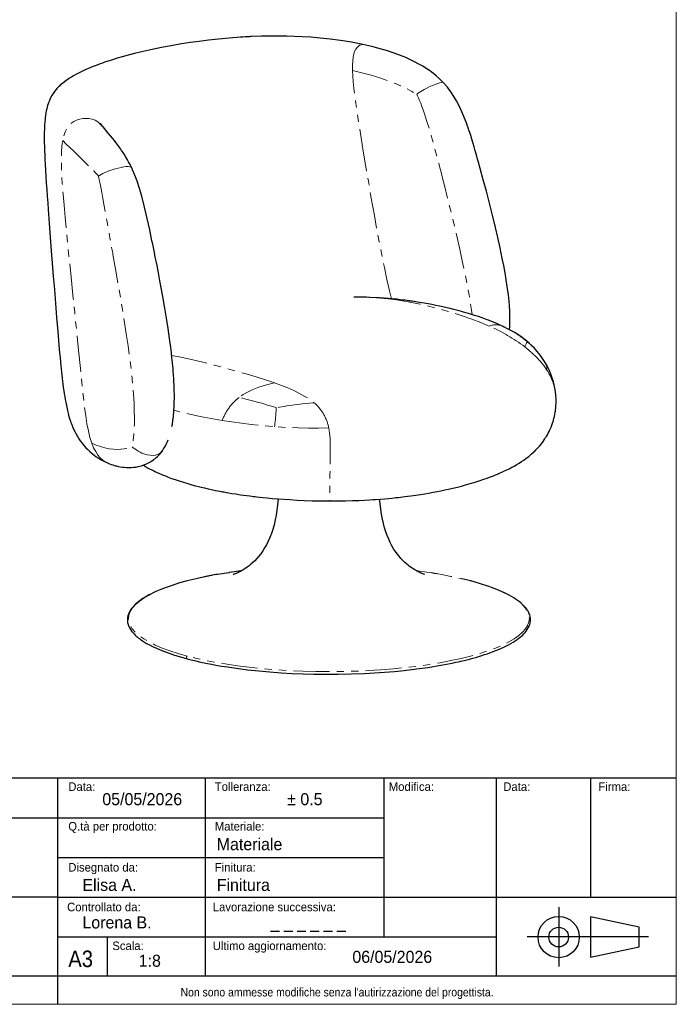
# Model space of a CAD drawing. Header units: millimetres. Extents: x 40 to 3320, y 40 to 2336.
# Tile 4 of 5: x 2397 to 3320, y 40 to 1423. Entities that reach past the tile are written whole.
import ezdxf

# ---------------------------------------------------------------- set-up
doc = ezdxf.new("R2010")
doc.units = ezdxf.units.MM
doc.header["$LTSCALE"] = 8
doc.linetypes.add('PHANTOM', pattern=[12.7, 6.35, -1.27, 1.27, -1.27, 1.27, -1.27])
doc.layers.add('ANNOTAZIONI', color=8, linetype='Continuous')
doc.styles.add('SLDTEXTSTYLE1', font='GOTHIC.TTF', dxfattribs={"width": 0.913})
doc.styles.add('SLDTEXTSTYLE2', font='arial.ttf', dxfattribs={"width": 0.948})

msp = doc.modelspace()

# ---------------------------------------------------------------- linework, layer by layer
at = {"color": 7, "linetype": 'Continuous', "lineweight": 18}
for p, q in [((3320, 40), (3320, 2336)), ((40, 40), (3320, 40))]:
    msp.add_line(p, q, dxfattribs=at)
at = {"color": 7, "linetype": 'Continuous', "lineweight": 25}
for p, q in [((2888.91, 1033.21), (2888.67, 1033.21)), ((3083.73, 988.7), (3076.53, 992.3)), ((3076.55, 992.23), (3077.5, 991.81)), ((3084.09, 988.5), (3083.7, 988.7)), ((3134.69, 942.98), (3134.64, 943.05)), ((2707.38, 649.02), (2708.81, 649.19))]:
    msp.add_line(p, q, dxfattribs=at)
at = {"color": 8, "linetype": 'PHANTOM', "lineweight": 18}
msp.add_line((3030.83, 634.8), (3031.13, 634.7), dxfattribs=at)
at = {"color": 7, "linetype": 'Continuous', "lineweight": 25, "flags": 128}
for points in [[(2879.31, 1388.44), (2863.37, 1391.55), (2847.98, 1394.04), (2833.24, 1395.99), (2819.27, 1397.49), (2806.13, 1398.59), (2793.9, 1399.37), (2782.61, 1399.88), (2772.33, 1400.18), (2764, 1400.31), (2756.51, 1400.34), (2749.67, 1400.3), (2743.03, 1400.21), (2736.59, 1400.05), (2723.13, 1399.56), (2721.44, 1399.48), (2719.76, 1399.39), (2716.96, 1399.25), (2713.69, 1399.07), (2710.44, 1398.87), (2707.23, 1398.67), (2691.22, 1397.45), (2676.21, 1396.04), (2662.25, 1394.5), (2649.25, 1392.87), (2636.6, 1391.1), (2624.26, 1389.21), (2609.92, 1386.78), (2596.11, 1384.2), (2582.87, 1381.5), (2570.24, 1378.7), (2558.28, 1375.82), (2549.2, 1373.47), (2541, 1371.21), (2533.65, 1369.07), (2527.11, 1367.06), (2521.32, 1365.19), (2516.16, 1363.45), (2513.01, 1362.35), (2509.96, 1361.26), (2506.6, 1360.01), (2502.9, 1358.6), (2498.89, 1357.01), (2494.65, 1355.25), (2489.99, 1353.22), (2484.95, 1350.89), (2479.64, 1348.27), (2475.87, 1346.28), (2472.51, 1344.41), (2469.53, 1342.66), (2466.83, 1340.98), (2464.36, 1339.36), (2461.93, 1337.67), (2459.24, 1335.69), (2457.28, 1334.14), (2455.47, 1332.64), (2453.93, 1331.28), (2452.64, 1330.08), (2451.51, 1328.99), (2450.36, 1327.82), (2449.2, 1326.58), (2447.9, 1325.11), (2445.69, 1322.35), (2443.74, 1319.6), (2441.96, 1316.74), (2440.32, 1313.7), (2439.02, 1310.95), (2438.02, 1308.54), (2437.22, 1306.41), (2436.73, 1304.96), (2436.08, 1302.87), (2435.36, 1300.31), (2434.84, 1298.21), (2434.5, 1296.7), (2434.15, 1295.03), (2433.65, 1292.28), (2433.12, 1288.85), (2432.71, 1285.6), (2432.4, 1282.67), (2432.15, 1279.86), (2431.83, 1275.15), (2431.59, 1270.03), (2431.43, 1264.45), (2431.37, 1258.56), (2431.38, 1254.54), (2431.42, 1251.3), (2431.45, 1248.87), (2431.49, 1246.95), (2431.59, 1243.07), (2431.73, 1238.54), (2431.93, 1233.31), (2432.2, 1227.32), (2432.57, 1220.04), (2433.04, 1211.79), (2433.6, 1202.85), (2434.2, 1193.78), (2434.84, 1184.6), (2435.51, 1175.32), (2436.2, 1165.99), (2436.89, 1156.61), (2438.36, 1136.98), (2439.83, 1117.6), (2441.28, 1098.7), (2442.62, 1081.37), (2444.05, 1063.15), (2445.54, 1044.2), (2447.1, 1024.72), (2448.7, 1004.95), (2450.33, 985.2), (2451.39, 972.54), (2452.47, 960.09), (2453.54, 948.29), (2454.57, 937.62), (2455.57, 927.99), (2456.55, 919.33), (2457.5, 911.57), (2458.16, 906.64), (2458.8, 902.08), (2459.43, 897.89), (2460.05, 894.02), (2460.77, 889.81), (2461.51, 885.77), (2462.39, 881.32), (2463.38, 876.74), (2463.94, 874.35), (2464.45, 872.24), (2464.94, 870.31), (2465.61, 867.81), (2466.52, 864.63), (2467.44, 861.65), (2468.25, 859.18), (2468.91, 857.3), (2469.57, 855.5), (2470.48, 853.14), (2471.64, 850.32), (2473.04, 847.2), (2474.2, 844.78), (2475.16, 842.91), (2476.06, 841.22), (2476.92, 839.68), (2477.79, 838.19), (2478.82, 836.49), (2480.01, 834.62), (2482.05, 831.63), (2484.13, 828.83), (2485.99, 826.48), (2487.78, 824.37), (2489.99, 821.93), (2492.5, 819.36), (2495.51, 816.53), (2498.71, 813.78), (2501.56, 811.53), (2504.01, 809.73), (2504.99, 809.06), (2505.9, 808.44), (2506.75, 807.88), (2507.53, 807.37), (2508.25, 806.91), (2509.11, 806.38), (2510.37, 805.62), (2512.08, 804.63), (2514.26, 803.45), (2516.92, 802.11), (2520.05, 800.68)], [(2992.3, 1335.26), (2987.18, 1340.34), (2982.55, 1344.44), (2978.56, 1347.67), (2975.36, 1350.09), (2972.98, 1351.79), (2970.72, 1353.34), (2968.32, 1354.93), (2963.49, 1357.94), (2958.08, 1361.04), (2952.06, 1364.22), (2946.22, 1367.05), (2939.54, 1370.03), (2931.99, 1373.12), (2923.51, 1376.25), (2914.04, 1379.4), (2903.55, 1382.51), (2891.98, 1385.54), (2879.32, 1388.44)], [(3085.45, 987.76), (3085.76, 991.24), (3086.06, 997.58), (3086.13, 1004.83), (3085.9, 1013.09), (3085.3, 1022.47), (3083.88, 1036.63), (3082.31, 1048.36), (3080.88, 1057.65), (3079.16, 1067.71), (3077.31, 1077.77), (3075.36, 1087.7), (3072.17, 1102.91), (3068.94, 1117.46), (3065.75, 1131.2), (3061.54, 1148.57), (3057.28, 1165.51), (3052.95, 1182.18), (3048.62, 1198.46), (3044.31, 1214.29), (3043.46, 1217.38), (3042.31, 1221.54), (3040.64, 1227.54), (3038.99, 1233.42), (3037.35, 1239.16), (3035.76, 1244.61), (3034.3, 1249.53), (3032.5, 1255.46), (3030.92, 1260.5), (3029.56, 1264.71), (3028.43, 1268.12), (3027.82, 1269.94), (3027.3, 1271.45), (3026.8, 1272.91), (3025.98, 1275.23), (3024.81, 1278.46), (3023.28, 1282.55), (3021.37, 1287.42), (3018.61, 1293.97), (3015.21, 1301.32), (3011.07, 1309.3), (3007.38, 1315.59), (3003.1, 1322.06), (2998.12, 1328.64), (2992.3, 1335.26)], [(2555.2, 1213.13), (2552.98, 1217.84), (2551.26, 1221.25), (2549.89, 1223.83), (2548.52, 1226.3), (2547.11, 1228.75), (2545.59, 1231.29), (2543.64, 1234.43), (2541.75, 1237.34), (2540.17, 1239.7), (2538.9, 1241.53), (2537.71, 1243.22), (2536.5, 1244.91), (2535.25, 1246.6), (2533.84, 1248.48), (2532.07, 1250.79), (2529.92, 1253.51), (2527.4, 1256.63), (2524.52, 1260.12), (2521.29, 1263.95), (2517.76, 1268.11), (2513.99, 1272.55)], [(2610.92, 851.78), (2611.5, 854.85), (2612.32, 860.24), (2613.05, 866.44), (2613.63, 873.2), (2614.03, 880.35), (2614.22, 886.75), (2614.28, 891.05), (2614.28, 894.64), (2614.26, 897.52), (2614.21, 900.59), (2614.14, 903.46), (2614.04, 906.7), (2613.9, 910.34), (2613.69, 914.68), (2613.39, 919.89), (2613.15, 923.35), (2612.99, 925.55), (2612.81, 927.95), (2612.6, 930.54), (2612.36, 933.34), (2612.09, 936.35), (2611.61, 941.29), (2611.2, 945.32), (2610.86, 948.42), (2610.62, 950.58), (2610.37, 952.79), (2610.05, 955.55), (2609.66, 958.86), (2609.19, 962.68), (2607.49, 975.52), (2605.5, 989.35), (2603.28, 1003.74), (2600.96, 1017.86), (2598.62, 1031.37), (2596.31, 1044.22), (2594.07, 1056.29), (2591.93, 1067.48), (2589.92, 1077.77), (2588.68, 1084), (2587.5, 1089.89), (2586.16, 1096.46), (2585.73, 1098.6), (2585.27, 1100.83), (2584.8, 1103.14), (2583.81, 1107.91), (2582.8, 1112.79), (2581.76, 1117.77), (2580.69, 1122.84), (2579.59, 1127.98), (2576.09, 1143.83), (2572.33, 1159.77), (2568.3, 1175.29), (2565.08, 1186.31), (2561.75, 1196.51), (2559.5, 1202.71), (2557.27, 1208.32), (2555.08, 1213.39)], [(2555.08, 1213.38), (2555.15, 1213.25), (2555.2, 1213.12)], [(2888.87, 1033.24), (2884.5, 1033.4), (2881.01, 1033.5), (2878.41, 1033.56), (2876.32, 1033.6), (2874.16, 1033.63), (2866.48, 1033.68)], [(2926.92, 1030.46), (2909.27, 1032.07), (2902.57, 1032.54), (2888.87, 1033.24)], [(3077.48, 991.86), (3072.37, 994.26), (3067.77, 996.29), (3063.77, 997.97), (3060.46, 999.31), (3057.88, 1000.32), (3055.91, 1001.08), (3053.89, 1001.84), (3051.76, 1002.62), (3046.92, 1004.35), (3041.68, 1006.13), (3036.14, 1007.93), (3031.8, 1009.29), (3027.69, 1010.52), (3024, 1011.6), (3020.74, 1012.52), (3018.12, 1013.24), (3014.9, 1014.11), (3011.06, 1015.12), (3007.2, 1016.11), (3002.22, 1017.33), (2997.13, 1018.54), (2991.66, 1019.78), (2986.85, 1020.82), (2981.93, 1021.85), (2976.47, 1022.94), (2971.11, 1023.96), (2968.31, 1024.48), (2965.49, 1024.98), (2962.27, 1025.54), (2958.99, 1026.09), (2956.36, 1026.51), (2953.76, 1026.93), (2951.28, 1027.3), (2948.61, 1027.7), (2946.49, 1028.01), (2944.94, 1028.23), (2943.57, 1028.42), (2941.55, 1028.69), (2938.88, 1029.04), (2935.55, 1029.46), (2931.56, 1029.94), (2926.92, 1030.46)], [(2832.96, 747.17), (2844.43, 747.21), (2855.03, 747.37), (2864.73, 747.63), (2873.53, 747.96), (2881.43, 748.33), (2888.44, 748.73), (2893.11, 749.02), (2897.28, 749.31), (2903.99, 749.81), (2910.28, 750.34), (2915.57, 750.82), (2919.9, 751.24), (2923.27, 751.59), (2925.79, 751.86), (2929.23, 752.24), (2932.44, 752.61), (2935.43, 752.96), (2938.35, 753.32), (2942.16, 753.81), (2946.97, 754.45), (2953.79, 755.42), (2960.35, 756.41), (2966.24, 757.36), (2971.49, 758.25), (2977.97, 759.4), (2983.54, 760.45), (2988.69, 761.47), (2994.54, 762.68), (2999.78, 763.82), (3005.83, 765.19), (3012.13, 766.7), (3017.77, 768.13), (3023.65, 769.69), (3030.25, 771.55), (3036.99, 773.55), (3042.84, 775.4), (3048.12, 777.15), (3053.97, 779.2), (3057.24, 780.39), (3060.01, 781.44), (3062.79, 782.52), (3065.66, 783.67), (3068.54, 784.85), (3071.6, 786.16), (3075.52, 787.89), (3078.53, 789.28), (3080.59, 790.26), (3082.55, 791.22), (3085.14, 792.52), (3087.25, 793.61), (3088.95, 794.52), (3090.29, 795.24), (3091.82, 796.09), (3095.71, 798.33), (3099.11, 800.4), (3102.26, 802.42), (3105.54, 804.65), (3108.95, 807.11), (3112.46, 809.82), (3115.99, 812.76), (3119.05, 815.49), (3120.93, 817.27), (3122.44, 818.77), (3124.02, 820.4), (3125.83, 822.34), (3127.91, 824.72), (3130.27, 827.59), (3132.72, 830.82), (3134.21, 832.94), (3135.3, 834.55), (3136.3, 836.1), (3137.44, 837.95), (3138.69, 840.1), (3139.96, 842.42), (3141.19, 844.82), (3142.29, 847.13), (3143.09, 848.92), (3143.9, 850.84), (3144.99, 853.62), (3145.97, 856.37), (3146.8, 858.94), (3147.46, 861.16), (3147.96, 863.03), (3148.65, 865.85), (3149.31, 869), (3149.85, 872.06), (3150.05, 873.41), (3150.27, 875.03), (3150.55, 877.43), (3150.82, 880.6), (3151.01, 884.56), (3151.03, 889.3)], [(2520.06, 800.68), (2522.97, 799.48), (2525.56, 798.52), (2527.83, 797.76), (2529.78, 797.17), (2531.39, 796.72), (2532.82, 796.36), (2535.34, 795.79), (2538.23, 795.24), (2541.44, 794.76), (2544.06, 794.48), (2546.29, 794.32), (2548.24, 794.24), (2550.62, 794.22), (2553.56, 794.3), (2556.94, 794.55), (2559.54, 794.87), (2561.76, 795.23), (2563.58, 795.59), (2565.52, 796.04), (2568.07, 796.73), (2571.18, 797.75), (2574.19, 798.94), (2576.86, 800.16), (2579.93, 801.8), (2582.53, 803.38), (2584.76, 804.91), (2585.75, 805.65), (2586.71, 806.39), (2588.24, 807.65), (2590.46, 809.65), (2593.25, 812.52), (2596.49, 816.41)], [(2570.38, 797.49), (2570.73, 797.28), (2576.67, 793.93), (2580.47, 791.92), (2583.8, 790.25), (2587, 788.7), (2590.19, 787.21), (2593.57, 785.7), (2597.57, 783.98), (2601.72, 782.27), (2605.61, 780.74), (2610.44, 778.93), (2615.36, 777.17), (2620.87, 775.3), (2626.92, 773.37), (2633.23, 771.47), (2638.96, 769.85), (2643.96, 768.51), (2648.26, 767.4), (2652.16, 766.44), (2656.59, 765.39), (2661.93, 764.18), (2668.41, 762.79), (2672.22, 762.02), (2675.61, 761.35), (2678.33, 760.83), (2680.37, 760.44), (2681.98, 760.14), (2683.72, 759.83), (2687.08, 759.23), (2690.88, 758.58), (2695.3, 757.85), (2700.8, 756.98), (2707.42, 755.99), (2711.55, 755.41), (2716.04, 754.8), (2720.25, 754.26), (2723.37, 753.87), (2725.06, 753.66), (2726.05, 753.54), (2726.74, 753.46), (2727.78, 753.34), (2730.41, 753.03), (2734.12, 752.62), (2738.92, 752.1), (2744.84, 751.51), (2751.87, 750.85), (2760.05, 750.16), (2767.97, 749.56), (2776.73, 748.98), (2786.34, 748.44), (2796.78, 747.95), (2808.04, 747.56), (2820.11, 747.29), (2832.96, 747.17)], [(2760.26, 750.15), (2759.5, 741.92), (2758.55, 734.28), (2757.42, 727.18), (2756.12, 720.54), (2754.48, 713.64), (2752.65, 707.22), (2750.64, 701.24), (2748.47, 695.66), (2746.15, 690.46), (2743.7, 685.61), (2741.13, 681.09), (2738.45, 676.89), (2735.71, 673.01), (2732.91, 669.45), (2730.09, 666.18), (2727.28, 663.22), (2724.52, 660.56), (2721.84, 658.19), (2719.28, 656.1), (2716.86, 654.28), (2714.61, 652.71), (2712.36, 651.26), (2709.65, 649.65), (2707.13, 648.27), (2704.85, 647.12), (2702.83, 646.17), (2701.1, 645.42), (2699.67, 644.83), (2698.55, 644.4), (2697.74, 644.11), (2697.25, 643.95), (2697.08, 643.89), (2697.08, 643.89)], [(2966.03, 643.89), (2966.03, 643.89), (2965.88, 643.94), (2965.44, 644.09), (2964.73, 644.34), (2963.74, 644.71), (2962.49, 645.22), (2960.97, 645.86), (2959.2, 646.67), (2957.2, 647.64), (2954.97, 648.81), (2952.54, 650.18), (2949.94, 651.77), (2947.2, 653.6), (2945.09, 655.13), (2942.83, 656.89), (2940.45, 658.89), (2937.98, 661.12), (2935.43, 663.62), (2932.85, 666.37), (2930.24, 669.4), (2927.64, 672.7), (2925.08, 676.27), (2922.57, 680.12), (2920.14, 684.26), (2917.82, 688.68), (2915.61, 693.4), (2913.52, 698.42), (2911.59, 703.75), (2909.8, 709.4), (2908.18, 715.41), (2906.73, 721.79), (2905.45, 728.58), (2904.35, 735.82), (2903.44, 743.57), (2902.9, 749.73)], [(2675.08, 644.07), (2672.58, 643.64), (2658.48, 640.92), (2644.83, 637.93), (2632.04, 634.75), (2620.29, 631.44), (2611.2, 628.58), (2602.83, 625.67), (2595.16, 622.72), (2588.17, 619.73), (2584.38, 617.97), (2581.21, 616.41), (2578.6, 615.05), (2576.49, 613.9), (2574.81, 612.95), (2573.39, 612.11), (2571.8, 611.15), (2570.06, 610.05), (2568.2, 608.81), (2566.24, 607.44), (2564.16, 605.89), (2561.91, 604.07), (2559.52, 601.96), (2558.1, 600.59), (2556.69, 599.11), (2555.3, 597.53), (2553.97, 595.85), (2552.71, 594.06), (2551.67, 592.38), (2550.76, 590.68), (2550.13, 589.29), (2549.69, 588.21), (2549.35, 587.23), (2548.97, 585.95), (2548.66, 584.64), (2548.42, 583.3), (2548.25, 581.73), (2548.19, 579.9), (2548.27, 578.27), (2548.49, 576.53), (2548.82, 574.95), (2549.19, 573.56), (2549.59, 572.37), (2550.27, 570.69), (2551.21, 568.75), (2552.5, 566.57), (2554.01, 564.39), (2555.7, 562.3), (2557.53, 560.29), (2559.17, 558.67), (2560.68, 557.29), (2561.97, 556.17), (2563.01, 555.32), (2563.55, 554.89), (2564.18, 554.4), (2565.06, 553.73), (2566.22, 552.88), (2567.67, 551.85), (2569.45, 550.65), (2572.05, 549), (2575.25, 547.1), (2579.1, 544.99), (2583.69, 542.67), (2589.11, 540.15), (2594.33, 537.92), (2600.26, 535.59), (2606.93, 533.16), (2614.43, 530.66), (2622.8, 528.11), (2632.1, 525.53)], [(2674.98, 644.08), (2690.64, 646.66), (2691.61, 646.8)], [(2707.25, 648.96), (2701.82, 648.27), (2691.46, 646.74)], [(2983.81, 644.79), (2979.94, 645.47), (2976.47, 646)], [(3031.14, 634.73), (3018.51, 637.88), (3017.79, 638.03)], [(2632.1, 525.53), (2637.69, 524.09), (2642.47, 522.92), (2646.37, 522), (2649.33, 521.33), (2651.46, 520.85), (2653.64, 520.38), (2656.01, 519.88), (2660.88, 518.87), (2666.44, 517.78), (2672.74, 516.61), (2680.33, 515.29), (2688.82, 513.91), (2698.15, 512.53), (2707.67, 511.23), (2717.25, 510.05), (2732.9, 508.36), (2748.6, 506.95), (2764.27, 505.8), (2779.85, 504.91), (2795.28, 504.26), (2810.58, 503.85), (2826.09, 503.65), (2844.46, 503.72), (2863.03, 504.11), (2881.74, 504.83), (2895.8, 505.61), (2909.85, 506.58), (2923.81, 507.75), (2937.38, 509.1), (2954.64, 511.13), (2970.9, 513.4), (2986.16, 515.87), (2991.62, 516.84), (2996.93, 517.83), (3002.05, 518.84), (3006.5, 519.75), (3010.2, 520.54), (3013.19, 521.2), (3015.49, 521.72), (3017.14, 522.09), (3019.1, 522.55), (3021.86, 523.21), (3025.3, 524.06), (3029.44, 525.11), (3033.79, 526.27), (3038.08, 527.47), (3042.3, 528.7), (3046.45, 529.96), (3050.52, 531.25), (3054.5, 532.58), (3062.57, 535.48), (3070.22, 538.52), (3077.49, 541.75), (3084.2, 545.09), (3090.45, 548.63), (3096.17, 552.36), (3101.09, 556.14), (3103.52, 558.28), (3105.64, 560.37), (3107.47, 562.37), (3109.03, 564.31), (3110.5, 566.4), (3111.87, 568.71), (3113.04, 571.16), (3113.93, 573.62), (3114.48, 575.79), (3114.78, 577.72), (3114.91, 579.52), (3114.91, 580.63), (3114.84, 581.92), (3114.67, 583.43), (3114.34, 585.15), (3113.82, 587.03), (3113.22, 588.71), (3112.6, 590.13), (3112.03, 591.29), (3111.52, 592.23), (3110.93, 593.22), (3110.21, 594.35), (3109.32, 595.61), (3108.23, 597.01), (3106.95, 598.52), (3104.35, 601.23), (3101.73, 603.62), (3099.18, 605.7), (3098.04, 606.58), (3096.82, 607.47), (3095.32, 608.53), (3093.53, 609.73), (3091.41, 611.09), (3088.17, 613.02), (3084.26, 615.18), (3079.6, 617.54), (3074.09, 620.1), (3067.64, 622.84), (3060.28, 625.67), (3055.35, 627.38)]]:
    msp.add_lwpolyline(points, dxfattribs=at)
at = {"color": 8, "linetype": 'PHANTOM', "lineweight": 18, "flags": 128}
for points in [[(2864.84, 1351.95), (2864.79, 1359.33), (2865.09, 1365.59), (2865.7, 1370.81), (2866.58, 1375.12), (2867.67, 1378.6), (2869.29, 1381.96), (2871.09, 1384.41), (2872.98, 1386.14), (2874.89, 1387.36), (2876.73, 1388.2), (2878.52, 1388.52), (2879.3, 1388.34)], [(2883.06, 1219.56), (2879.83, 1238.8), (2876.82, 1257.11), (2874.06, 1274.4), (2871.59, 1290.61), (2869.44, 1305.65), (2868.01, 1316.59), (2866.81, 1326.73), (2865.87, 1336.03), (2865.21, 1344.45), (2864.84, 1351.95)], [(2864.84, 1351.95), (2878.06, 1348.72), (2890.81, 1345.22), (2902.99, 1341.5), (2914.48, 1337.56), (2925.17, 1333.43), (2932.42, 1330.33), (2939.09, 1327.24), (2945.09, 1324.22), (2948.26, 1322.52), (2951.1, 1320.93), (2953.47, 1319.54), (2955.17, 1318.5)], [(2992.27, 1335.24), (2992.21, 1335.34), (2991.27, 1335.48), (2989.62, 1335.21), (2987.37, 1334.59), (2984.6, 1333.71), (2981.02, 1332.47), (2977.01, 1330.94), (2972.67, 1329.06), (2968.1, 1326.77), (2965.66, 1325.41), (2963.24, 1323.98), (2960.88, 1322.48), (2958.63, 1320.98), (2956.63, 1319.57), (2955.17, 1318.5)], [(2955.17, 1318.5), (2956.14, 1316.44), (2957.45, 1313.47), (2958.97, 1309.89), (2960.6, 1305.83), (2962.32, 1301.34), (2964.1, 1296.45), (2965.93, 1291.16), (2969.43, 1280.49), (2973.04, 1268.61), (2976.8, 1255.57), (2980.06, 1243.74), (2983.44, 1231.13), (2984.12, 1228.56), (2984.8, 1225.97), (2985.49, 1223.34), (2986.19, 1220.69), (2986.88, 1218.01), (2987.59, 1215.3), (2988.29, 1212.56), (2988.77, 1210.73), (2991.35, 1200.67), (2993.98, 1190.3), (2999.42, 1168.51), (3004.89, 1146.08), (3010.26, 1123.4), (3015.41, 1100.87), (3019.04, 1084.4), (3022.42, 1068.4), (3025.5, 1053.06), (3027.56, 1042.23), (3027.81, 1040.85), (3028.06, 1039.47), (3028.31, 1038.11), (3028.55, 1036.76), (3029.02, 1034.14), (3029.48, 1031.5), (3031.69, 1017.99), (3033, 1008.91)], [(2513.99, 1272.54), (2513.95, 1272.6), (2510.14, 1276.65), (2506.46, 1279.75), (2502.89, 1282), (2498.51, 1283.77), (2494.21, 1284.6), (2489.93, 1284.7), (2485.61, 1284.27), (2481.24, 1283.47), (2476.91, 1282.17), (2472.7, 1280.18), (2468.72, 1277.33), (2465.79, 1274.3), (2463.12, 1270.49), (2460.78, 1265.82), (2458.82, 1260.18), (2457.29, 1253.48)], [(2498.15, 828.56), (2495.64, 836.53), (2493.42, 845.59), (2491.42, 855.73), (2489.6, 866.95), (2487.91, 879.24), (2486.34, 892.32), (2484.81, 906.41), (2483.27, 921.49), (2481.68, 937.55), (2479.96, 954.93), (2478.12, 973.23), (2476.19, 992.23), (2474.2, 1011.76), (2472.17, 1031.6), (2470.13, 1051.55), (2468.1, 1071.42), (2466.12, 1091), (2464.2, 1110.11), (2462.37, 1128.52), (2460.67, 1146.08), (2459.13, 1162.7), (2457.8, 1178.36), (2456.72, 1192.99), (2455.99, 1205.48), (2455.54, 1217.05), (2455.42, 1227.67), (2455.64, 1237.3), (2456.26, 1245.92), (2457.29, 1253.48)], [(2457.29, 1253.48), (2462.31, 1248.53), (2467.48, 1243.51), (2472.74, 1238.46), (2478.03, 1233.38), (2483.28, 1228.31), (2488.44, 1223.28), (2492.83, 1218.94), (2496.99, 1214.74), (2500.86, 1210.75), (2502.95, 1208.55), (2504.84, 1206.53), (2506.45, 1204.79), (2507.61, 1203.5)], [(2919.43, 1031.14), (2916.73, 1042.36), (2913.1, 1058.44), (2909.49, 1075.36), (2905.91, 1092.95), (2902.37, 1111.05), (2898.89, 1129.48), (2895.49, 1148.08), (2891.16, 1172.42), (2887, 1196.37), (2883.06, 1219.56)], [(2507.61, 1203.5), (2509.16, 1204.48), (2511.34, 1205.77), (2513.85, 1207.12), (2516.56, 1208.45), (2519.4, 1209.72), (2522.33, 1210.9), (2526.76, 1212.47), (2531.15, 1213.79), (2535.36, 1214.89), (2539.28, 1215.78), (2543.2, 1216.53), (2546.59, 1216.96), (2549.43, 1216.97), (2551.7, 1216.5), (2552.67, 1216.04), (2553.5, 1215.47), (2554.18, 1214.78), (2554.73, 1214.02), (2555.08, 1213.38)], [(2507.61, 1203.5), (2508.07, 1201.32), (2508.7, 1198.21), (2509.45, 1194.47), (2510.28, 1190.24), (2511.18, 1185.59), (2512.14, 1180.54), (2513.16, 1175.11), (2515.19, 1164.2), (2517.4, 1152.1), (2519.79, 1138.87), (2521.94, 1126.88), (2524.22, 1114.11), (2524.68, 1111.51), (2525.15, 1108.88), (2525.62, 1106.22), (2526.1, 1103.54), (2526.58, 1100.82), (2527.07, 1098.08), (2527.56, 1095.31), (2527.89, 1093.46), (2529.7, 1083.26), (2531.56, 1072.75), (2535.41, 1050.67), (2539.29, 1027.9), (2543.08, 1004.86), (2546.67, 981.95), (2549.14, 965.17), (2551.38, 948.86), (2553.34, 933.19), (2554.59, 922.12), (2554.74, 920.7), (2554.88, 919.3), (2555.02, 917.9), (2555.16, 916.52), (2555.42, 913.84), (2555.67, 911.13), (2556.8, 897.26), (2557.56, 884.49), (2557.96, 873.83), (2558.1, 864.1), (2558.03, 855.3), (2557.75, 847.44), (2557.3, 840.52), (2556.94, 836.5), (2556.54, 832.89), (2556.11, 829.69), (2555.68, 826.94), (2555.27, 824.7), (2554.96, 823.18)], [(3056.87, 992.88), (3044.97, 997.91), (3032.32, 1002.76), (3019.04, 1007.39), (3005.27, 1011.77), (2991.16, 1015.85), (2976.85, 1019.58), (2959.9, 1023.5), (2943.08, 1026.83), (2926.62, 1029.55), (2910.74, 1031.58)], [(2910.74, 1031.58), (2920.91, 1031.01), (2927.03, 1030.39)], [(3106.89, 963.74), (3108.12, 965.99), (3108.98, 967.88), (3109.49, 969.41), (3109.61, 969.91), (3109.67, 970.35), (3109.7, 970.74), (3109.68, 971.06), (3109.65, 971.32), (3109.61, 971.49)], [(3138.12, 930.96), (3133.68, 937.37), (3128.58, 943.64), (3122.85, 949.78), (3117.91, 954.51), (3112.58, 959.16), (3106.89, 963.74)], [(2610.52, 951.46), (2623.33, 949.11), (2638.33, 945.86), (2654.1, 942.07), (2670.6, 937.85), (2687.77, 933.3), (2701.58, 929.53), (2715.45, 925.61), (2729.16, 921.54), (2742.51, 917.34), (2755.28, 913.01)], [(2755.28, 913.01), (2743.76, 910.15), (2733.26, 906.89), (2723.77, 903.2), (2717.02, 900), (2710.88, 896.51), (2705.37, 892.74)], [(2755.28, 913.01), (2764.89, 909.49), (2773.97, 905.87), (2782.46, 902.15), (2790.32, 898.31), (2797.85, 894.13), (2804.59, 889.79), (2810.51, 885.25)], [(2757.6, 878.27), (2755.56, 878.91), (2752.62, 879.82), (2749.19, 880.85), (2745.42, 881.97), (2741.36, 883.14), (2737.07, 884.36), (2732.58, 885.61), (2723.92, 887.96), (2714.81, 890.34), (2705.37, 892.74)], [(2681.66, 860.33), (2665.93, 863.03), (2650.63, 865.93), (2635.88, 869.04), (2621.81, 872.36), (2613.7, 874.52)], [(2810.51, 885.25), (2798.29, 883.94), (2786.78, 882.55), (2776.16, 881.14), (2772.29, 880.58), (2768.64, 880.04), (2765.23, 879.52), (2762.13, 879.02), (2759.47, 878.59), (2757.6, 878.27)], [(2681.66, 860.33), (2695.01, 858.24), (2708.56, 856.32), (2722.26, 854.6), (2738.59, 852.86), (2755.08, 851.49)], [(2831.3, 849.71), (2816.93, 849.59), (2802.63, 849.65), (2788.38, 849.91), (2771.68, 850.51), (2755.08, 851.49)], [(2831.3, 849.71), (2832.49, 842.48), (2833.18, 835.17), (2833.48, 827.84), (2833.49, 818.21), (2833.48, 817.14), (2833.46, 816.07), (2833.45, 815), (2833.43, 813.94), (2833.41, 812.88), (2833.39, 811.82), (2833.37, 810.76), (2833.23, 801.4), (2833.13, 792.42), (2833.07, 783.96), (2833.03, 776.12), (2833.02, 770.38), (2833.01, 765.18), (2833.01, 760.57), (2833.01, 756.61), (2833.01, 753.38), (2832.99, 750.8), (2832.98, 748.97), (2832.97, 747.83), (2832.96, 747.26), (2832.96, 747.22)], [(2498.15, 828.56), (2504.12, 825.78), (2510.22, 823.5), (2516.37, 821.74), (2522.48, 820.5), (2528.47, 819.76), (2534.26, 819.55), (2539.12, 819.75), (2543.68, 820.26), (2547.84, 821.05), (2550.07, 821.59), (2552.07, 822.18), (2553.75, 822.73), (2554.96, 823.18)], [(2498.15, 828.56), (2500.81, 822.02), (2503.72, 816.42), (2506.83, 811.7), (2510.1, 807.81), (2513.48, 804.69), (2517.8, 801.78), (2520.04, 800.8)], [(2596.37, 816.52), (2595.24, 815.01), (2592.01, 812.82), (2587.89, 811.53), (2584.26, 811.15), (2580.23, 811.32), (2575.9, 812.07), (2571.36, 813.45), (2568.71, 814.54), (2566.07, 815.81), (2563.47, 817.25), (2560.94, 818.8), (2558.57, 820.42), (2556.48, 821.98), (2554.96, 823.18)], [(2632.28, 529.25), (2619.67, 532.82), (2607.97, 536.59), (2597.23, 540.56), (2587.49, 544.71), (2578.8, 549.02), (2571.18, 553.47), (2564.69, 558.04), (2559.34, 562.71), (2555.15, 567.47), (2552.14, 572.29), (2550.34, 577.15), (2549.73, 582.03), (2550.34, 586.91), (2552.14, 591.77), (2555.15, 596.59), (2559.34, 601.34), (2564.69, 606.02), (2571.18, 610.59), (2578.8, 615.04), (2587.49, 619.34), (2597.23, 623.49), (2607.97, 627.46), (2619.67, 631.24), (2632.28, 634.8), (2645.74, 638.14), (2659.99, 641.24), (2674.98, 644.08)], [(2691.61, 646.8), (2706.91, 648.96), (2707.38, 649.02)], [(2954.29, 649.19), (2956.2, 648.96), (2972.46, 646.66), (2988.12, 644.08), (3003.11, 641.24), (3017.37, 638.14), (3030.83, 634.8)], [(3030.83, 634.8), (3043.44, 631.24), (3055.14, 627.46), (3065.88, 623.49), (3075.62, 619.34), (3084.31, 615.04), (3091.92, 610.59), (3098.42, 606.02), (3103.77, 601.34), (3107.96, 596.59), (3110.96, 591.77), (3112.77, 586.91), (3113.37, 582.03), (3112.77, 577.15), (3110.96, 572.29), (3107.96, 567.47), (3103.77, 562.71), (3098.42, 558.04), (3091.92, 553.47), (3084.31, 549.02), (3075.62, 544.71), (3065.88, 540.56), (3055.14, 536.59), (3043.44, 532.82), (3030.83, 529.25), (3017.37, 525.92), (3003.11, 522.82), (2988.12, 519.97), (2972.46, 517.39), (2956.2, 515.09), (2939.4, 513.08), (2922.14, 511.36), (2904.49, 509.94), (2886.53, 508.83), (2868.34, 508.03), (2849.98, 507.56), (2831.55, 507.4), (2813.12, 507.56), (2794.77, 508.03), (2776.57, 508.83), (2758.61, 509.94), (2740.96, 511.36), (2723.7, 513.08), (2706.91, 515.09), (2690.64, 517.39), (2674.98, 519.97), (2659.99, 522.82), (2645.74, 525.92), (2632.28, 529.25)], [(2632.28, 529.25), (2631.81, 528.85), (2631.44, 528.26), (2631.23, 527.57), (2631.19, 526.87), (2631.34, 526.24), (2631.66, 525.77), (2632.09, 525.53)]]:
    msp.add_lwpolyline(points, dxfattribs=at)
at = {"color": 7, "linetype": 'Continuous', "lineweight": 25}
for centre, radius, start, end in [((2655.45, 1392.88), 185.72, 218.25471, 220.38614), ((3022.29, 866.34), 136.92, 45.92903, 63.34762), ((3034.71, 881.21), 117.61, 31.70727, 45.23696), ((3045, 886.51), 106.07, 1.50798, 32.1958), ((2540.41, 858.18), 69.93, 323.31873, 338.90312), ((2957.03, 347.01), 297.11, 70.75548, 75.55529)]:
    msp.add_arc(centre, radius, start, end, dxfattribs=at)
at = {"color": 8, "linetype": 'PHANTOM', "lineweight": 18}
for centre, radius, start, end in [((2880.17, 768.36), 264.99, 83.3771, 88.11169), ((3065.97, 970.28), 24.36, 64.26591, 111.9353), ((2962.47, 773.4), 238.92, 52.81092, 66.72803), ((3022.93, 869.11), 134.14, 49.75044, 62.87887), ((3069.5, 916.72), 67.88, 44.87683, 53.78905), ((3118.99, 932), 19.15, 356.87527, 34.95752), ((3071.49, 887.48), 79.56, 1.3103, 33.12899), ((2749.16, 835.82), 71.82, 127.577, 160.04776), ((2407.71, 897.74), 350.43, 352.41507, 356.81503), ((2771.19, 838.4), 61.17, 10.6571, 49.9932)]:
    msp.add_arc(centre, radius, start, end, dxfattribs=at)
at = {"layer": 'ANNOTAZIONI'}
for p, q in [((1822.41, 358.01), (3320, 358.01)), ((2449.79, 358.01), (2449.79, 40)), ((2658.04, 80), (2658.04, 358.01)), ((2908.56, 358.01), (2908.56, 134.68)), ((3067.12, 80), (3067.12, 358.01)), ((3199.13, 358.01), (3199.13, 190.37)), ((1822.41, 302.13), (2908.56, 302.13)), ((2449.79, 246.25), (2908.56, 246.25)), ((2449.79, 190.37), (1822.41, 190.37)), ((2449.79, 190.37), (3320, 190.37)), ((3154.61, 176.29), (3154.61, 93.06)), ((3199.13, 162.8), (3199.13, 106.09)), ((3267.86, 148.27), (3199.13, 162.8)), ((3267.86, 120.63), (3267.86, 148.27)), ((2449.79, 134.68), (3067.12, 134.68)), ((2519.59, 134.68), (2519.59, 80)), ((3280.8, 134.64), (3110.24, 134.64)), ((3199.13, 106.09), (3267.86, 120.63)), ((1822.4, 80), (3320.01, 80))]:
    msp.add_line(p, q, dxfattribs=at)
for radius in [29.03, 13.82]:
    msp.add_circle((3154.61, 134.45), radius, dxfattribs=at)

# ---------------------------------------------------------------- texts
at = {"layer": 'ANNOTAZIONI', "attachment_point": 1}
for s, insert, char_height, style in [('Data:', (2465.12, 351.8), 12, 'SLDTEXTSTYLE2'), ('Tolleranza:', (2671.13, 351.8), 12, 'SLDTEXTSTYLE2'), ('Modifica:', (2915.73, 351.8), 12, 'SLDTEXTSTYLE2'), ('Data:', (3076.69, 351.8), 12, 'SLDTEXTSTYLE2'), ('Firma:', (3210.42, 351.8), 12, 'SLDTEXTSTYLE2'), ('05/05/2026', (2513, 336.68), 16.933, 'SLDTEXTSTYLE2'), ('± 0.5', (2772.88, 336.68), 16.933, 'SLDTEXTSTYLE2'), ('Q.tà per prodotto:', (2465.12, 296.12), 12, 'SLDTEXTSTYLE2'), ('Materiale:', (2671.13, 296.12), 12, 'SLDTEXTSTYLE2'), ('Materiale', (2673.86, 273.44), 16.933, 'SLDTEXTSTYLE2'), ('Disegnato da:', (2465.12, 238.48), 12, 'SLDTEXTSTYLE2'), ('Finitura:', (2671.13, 238.48), 12, 'SLDTEXTSTYLE2'), ('Elisa A.', (2485.01, 216.22), 16.933, 'SLDTEXTSTYLE2'), ('Finitura', (2673.86, 216.22), 16.933, 'SLDTEXTSTYLE2'), ('Controllato da:', (2463.47, 182.71), 12, 'SLDTEXTSTYLE2'), ('Lavorazione successiva:', (2668.26, 182.71), 12, 'SLDTEXTSTYLE2'), ('Lorena B.', (2485.01, 163.5), 16.933, 'SLDTEXTSTYLE2'), ('_ _ _ _ _ _', (2749.43, 163.5), 16.9333, 'SLDTEXTSTYLE2'), ('Scala:', (2527.06, 128.21), 12, 'SLDTEXTSTYLE2'), ('Ultimo aggiornamento:', (2668.26, 128.21), 12, 'SLDTEXTSTYLE2'), ('A3', (2465.12, 115.54), 23.283, 'SLDTEXTSTYLE1'), ('06/05/2026', (2864.54, 115.16), 16.933, 'SLDTEXTSTYLE2'), ('1:8', (2564.17, 109.68), 16.933, 'SLDTEXTSTYLE2'), ("Non sono ammesse modifiche senza l'autirizzazione del progettista.", (2622.99, 63.06), 12, 'SLDTEXTSTYLE1')]:
    msp.add_mtext(s, dxfattribs=dict(at, insert=insert, char_height=char_height, style=style))

doc.saveas('drawing.dxf')
